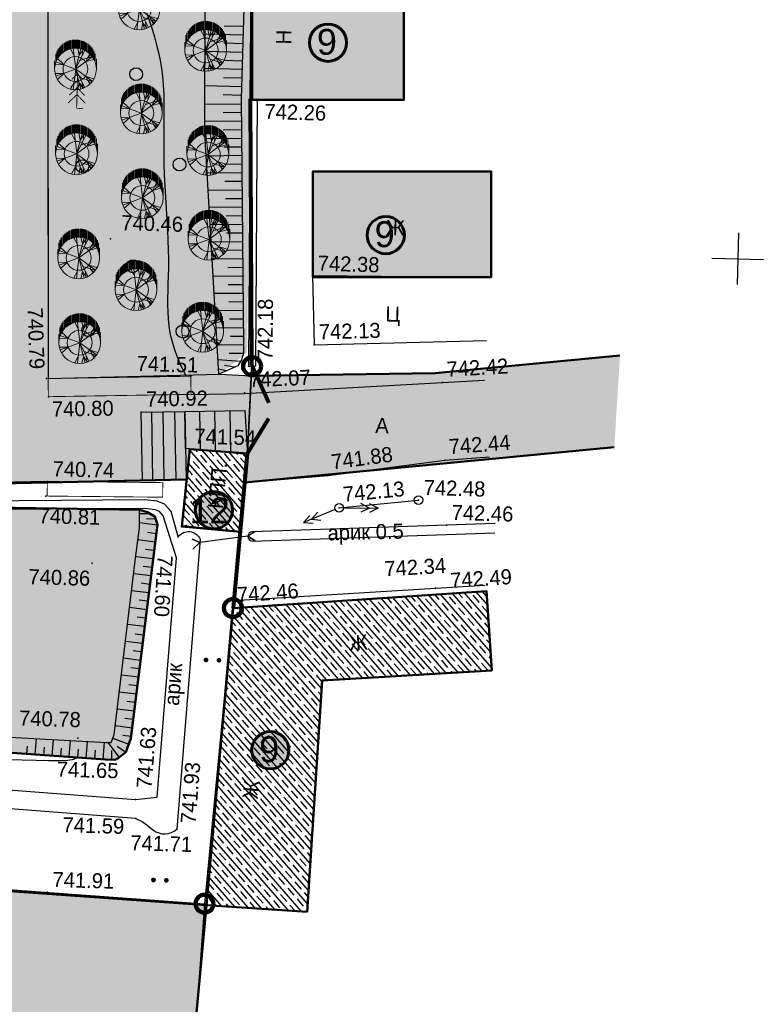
# Model space of a CAD drawing. Header units: millimetres. Extents: x -257011 to 237647566, y 2784933 to 6706507.
# Tile 206 of 256: x 9674464 to 9717655, y 5187002 to 5244118. Entities that reach past the tile are written whole.
import ezdxf

# ---------------------------------------------------------------- set-up
doc = ezdxf.new("R2010")
doc.units = ezdxf.units.MM
doc.header["$LTSCALE"] = 1000
doc.header["$PDMODE"] = 32
doc.header["$PDSIZE"] = 0.3
for name, pattern in [('Д_ТРОТ_ТРУБА', [3, 1.5, -1.5]), ('ДОРОГИ_СТРОЯЩ', [9, 8, -1]), ('ОТКОС_НИЗ', [1.2, 0.2, -1])]:
    doc.linetypes.add(name, pattern=pattern)
for name, color, linetype in [('(001) Сетка', 92, 'Continuous'), ('(002) Рамка', 7, 'Continuous'), ('(004) Точки рельефа', 7, 'Continuous'), ('(007) Здания', 7, 'Continuous'), ('(022) Возд. Линии', 7, 'Continuous'), ('(025) Дорога', 7, 'Continuous'), ('(027) Гидрография', 7, 'Continuous'), ('(028) Гидротехн.', 7, 'Continuous'), ('(031) Горизонтали', 42, 'Continuous'), ('(035) Откосы', 7, 'Continuous'), ('(036) Растительность', 7, 'Continuous'), ('(038) Деревья', 7, 'Continuous'), ('(040) Ограда', 7, 'Continuous'), ('TREE', 74, 'Continuous')]:
    doc.layers.add(name, color=color, linetype=linetype)
doc.layers.add('.', color=7, linetype='Continuous', lineweight=15)
doc.layers.add('Ф А С А Д', color=250, linetype='Continuous', lineweight=15)
doc.styles.add('ATTR', font='romans.shx', dxfattribs={"width": 0.8, "height": 0.470416})
doc.styles.add('BM-431', font='txt')
doc.styles.add('D-431', font='txt', dxfattribs={"width": 2})
doc.styles.add('P-131', font='txt')
doc.styles.add('Roman', font='romans')
doc.styles.get("Standard").update_dxf_attribs({"font": 'ARIALN.TTF'})
doc.linetypes.add('FENCELINE2', pattern='A,6.35,-2.54,[132,ltypeshp.shx,S=2.54,R=0,X=-2.54,Y=0],-2.54,25.4', length=36.83)
doc.linetypes.add('KANALIS_K', pattern='A,1,["<",Standard,S=1.8,R=0,X=-0.9,Y=-0.9],3,-1,["К",Standard,S=1.8,R=0,X=-0.9,Y=-0.9],-1,10', length=16)
doc.linetypes.add('ОГРАДА_БЕТ', pattern='A,4,["|",Standard,S=0.8,R=0,X=0,Y=-0.8],4', length=8)
doc.linetypes.add('ОГРАДА_М_1М', pattern='A,2.5,["о",Standard,S=1,R=0,X=0,Y=-0.35],0.5,["0",Standard,S=0.5,R=0,X=-0.3,Y=-0.25],2.5', length=5.5)
pattern_1 = [(95, (-678705.02, -429468.37), (-275.171012, 230.8958947), [127, -381]), (185, (-678647.3, -429399.58), (-230.8958947, -275.171012), [127, -381])]
pattern_2 = [(311, (-678705, -429468.37), (415.09027, 360.832466), []), (311, (-678732.07, -429855.2), (415.09027, 360.832466), [550, -275])]

# ---------------------------------------------------------------- blocks, each defined once
blk = doc.blocks.new('strela1')
at = {"layer": '(022) Возд. Линии'}
for p, q in [((-2, 0), (-1.5, 0.25)), ((0, 0), (-2, 0)), ((-2, 0), (-1.5, -0.25)), ((-1.5, 0), (-1, 0.25)), ((-1.5, 0), (-1, -0.25))]:
    blk.add_line(p, q, dxfattribs=at)
blk = doc.blocks.new('strela2')
at = {"layer": '(022) Возд. Линии'}
for p, q in [((0, 0), (2, 0)), ((1.5, 0), (1, 0.25)), ((1.5, 0), (1, -0.25)), ((2, 0), (1.5, 0.25)), ((2, 0), (1.5, -0.25))]:
    blk.add_line(p, q, dxfattribs=at)
blk = doc.blocks.new('*U1757')
at = {"layer": '(022) Возд. Линии'}
for name, p, rotation in [('strela1', (-0.23, -0.103), 24.07936949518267), ('strela2', (0.25, 0.005), 1.111969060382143)]:
    blk.add_blockref(name, p, dxfattribs=dict(at, rotation=rotation))
blk = doc.blocks.new('STOLB')
at = {"layer": '(022) Возд. Линии'}
blk.add_circle((0, 0), 0.25, dxfattribs=at)
blk = doc.blocks.new('d')
at = {"layer": '(038) Деревья', "color": 30}
blk.add_ellipse((0, 0), major_axis=(0.265, 0.265), ratio=1, start_param=5.497787, end_param=11.780972, dxfattribs=at)
blk = doc.blocks.new('ell')
at = {"const_width": 0.05}
for points in [[(0, 2), (-0.329, 1.671)], [(0, 0), (0, 2)], [(0, 2), (0.329, 1.671)], [(0, 1.2), (-0.443, 0.757)], [(0, 1.6), (-0.386, 1.214)], [(0, 1.6), (0.386, 1.214)], [(0, 1.2), (0.443, 0.757)], [(0, 0.8), (-0.5, 0.3)], [(0, 0.8), (0.5, 0.3)], [(0, 0), (0.375, 0)]]:
    blk.add_lwpolyline(points, dxfattribs=at)
blk = doc.blocks.new('*X70')
at = {"color": 0}
for p, q in [((1.8, 2.04), (2.2, 2.04)), ((1.8, 2.03), (2.2, 2.03)), ((1.8, 2.02), (2.2, 2.02)), ((1.8, 2.01), (2.2, 2.01)), ((1.8, 2), (2.2, 2)), ((1.8, 1.99), (2.2, 1.99)), ((1.8, 1.98), (2.2, 1.98)), ((1.8, 1.97), (2.2, 1.97)), ((1.8, 1.96), (2.2, 1.96)), ((1.81, 2.07), (2.19, 2.07)), ((1.81, 2.06), (2.19, 2.06)), ((1.81, 2.05), (2.19, 2.05)), ((1.81, 1.95), (2.19, 1.95)), ((1.81, 1.94), (2.19, 1.94)), ((1.81, 1.93), (2.19, 1.93)), ((1.82, 2.09), (2.18, 2.09)), ((1.82, 2.08), (2.18, 2.08)), ((1.82, 1.92), (2.18, 1.92)), ((1.82, 1.91), (2.18, 1.91)), ((1.83, 2.11), (2.17, 2.11)), ((1.83, 2.1), (2.17, 2.1)), ((1.83, 1.9), (2.17, 1.9)), ((1.83, 1.89), (2.17, 1.89)), ((1.84, 2.12), (2.16, 2.12)), ((1.84, 1.88), (2.16, 1.88)), ((1.85, 2.13), (2.15, 2.13)), ((1.85, 1.87), (2.15, 1.87)), ((1.86, 2.14), (2.14, 2.14)), ((1.86, 1.86), (2.14, 1.86)), ((1.87, 2.15), (2.13, 2.15)), ((1.87, 1.85), (2.13, 1.85)), ((1.88, 2.16), (2.12, 2.16)), ((1.88, 1.84), (2.12, 1.84)), ((1.9, 2.17), (2.11, 2.17)), ((1.9, 1.83), (2.11, 1.83)), ((1.91, 2.18), (2.09, 2.18)), ((1.91, 1.82), (2.09, 1.82)), ((1.94, 2.19), (2.06, 2.19)), ((1.94, 1.81), (2.06, 1.81))]:
    blk.add_line(p, q, dxfattribs=at)
blk = doc.blocks.new('I04100')
blk.add_circle((0, 0), 0.2)
blk.add_blockref('*X70', (-2, -2))
blk = doc.blocks.new('Setka')
at = {"layer": '(001) Сетка'}
for p, q in [((0, 1.5), (0, -1.5)), ((-1.5, 0), (1.5, 0))]:
    blk.add_line(p, q, dxfattribs=at)
blk = doc.blocks.new('kjvklglhl')
at = {"layer": '(004) Точки рельефа'}
for p in [(411.313, 483.272), (403.419, 474.946), (415.187, 473.122), (415.404, 469.123), (411.633, 467.784), (399.939, 466.739), (408.294, 467.109), (422.893, 467.155), (411.44, 466.227), (400.071, 465.691), (405.485, 464.947), (408.313, 462.891), (423.162, 462.664), (416.424, 461.569), (400.149, 460.773), (400.094, 459.925), (421.696, 460.289), (417.119, 459.723), (423.358, 458.887), (407.83, 457.775), (406.386, 456.381), (402.873, 456.113), (422.83, 455.227), (423.459, 454.908), (411.116, 453.737), (402.328, 445.929), (403.975, 444.742), (405.772, 442.479), (405.824, 441.382), (406.837, 440.746), (408.23, 440.831), (400.813, 436.952)]:
    blk.add_point(p, dxfattribs=at)
at = {"layer": '(007) Здания'}
for points in [[(415.188, 483.351), (411.288, 483.278), (411.163, 489.871), (415.064, 489.945)], [(411.288, 483.278), (411.633, 467.784)], [(425.143, 473.31), (415.187, 473.122), (415.079, 478.856)], [(411.633, 467.784), (412.033, 467.793)], [(425.787, 455.129), (423.459, 454.908), (411.116, 453.737), (409.95, 436.545)], [(387.999, 432.418), (388.225, 437.512), (409.95, 436.545), (409.724, 431.45)]]:
    blk.add_lwpolyline(points, dxfattribs=at)
blk.add_lwpolyline([(411.419, 458.209), (411.721, 462.66), (408.313, 462.891), (408.011, 458.44)], close=True, dxfattribs=at)
at = {"layer": '(022) Возд. Линии'}
blk.add_lwpolyline([(417.119, 459.723), (421.696, 460.289)], dxfattribs=at)
at = {"layer": '(025) Дорога', "linetype": 'Д_ТРОТ_ТРУБА', "flags": 128}
for points in [[(306.476, 535.529), (305.9, 533.631), (321.717, 532.149), (330.387, 530.721), (388.476, 532.88), (398.347, 532.707), (398.669, 520.315), (401.552, 520.184), (401.938, 500.043), (399.056, 499.965), (400.025, 466.742)], [(415.187, 473.122), (415.404, 469.123), (425.38, 469.664)], [(408.34, 466.058), (411.44, 466.195), (422.893, 467.155), (425.324, 467.359)], [(411.611, 461.036), (416.424, 461.569), (423.162, 462.664), (425.737, 462.93)], [(400.149, 460.773), (359.915, 458.878), (359.729, 458.16), (360.008, 446.807), (361.679, 446.715), (361.928, 444.097), (364.287, 444.097), (364.441, 439.128)], [(411.146, 454.172), (422.83, 455.227), (425.7, 455.471)]]:
    blk.add_lwpolyline(points, dxfattribs=at)
at = {"layer": '(025) Дорога', "linetype": 'Д_ТРОТ_ТРУБА', "ltscale": 1000, "const_width": 0.05, "flags": 128}
for points in [[(408.294, 467.109), (400.025, 466.742), (400.071, 465.691), (408.34, 466.058)], [(406.861, 460.047), (400.165, 459.927), (400.149, 460.773), (406.846, 460.894)]]:
    blk.add_lwpolyline(points, close=True, dxfattribs=at)
at = {"layer": '(025) Дорога', "linetype": 'Д_ТРОТ_ТРУБА', "ltscale": 10000, "flags": 128}
for points in [[(405.485, 464.947), (408.016, 465.059), (408.192, 461.1), (405.66, 460.988)], [(408.112, 462.903), (408.016, 465.059), (411.484, 465.213), (411.721, 462.66)]]:
    blk.add_lwpolyline(points, close=True, dxfattribs=at)
for points in [[(406.073, 464.973), (406.248, 461.014)], [(406.926, 461.044), (406.751, 465.003)], [(407.609, 461.074), (407.434, 465.034)], [(408.977, 462.844), (408.878, 465.097)], [(409.854, 462.786), (409.75, 465.136)], [(410.752, 462.725), (410.644, 465.176)]]:
    blk.add_lwpolyline(points, dxfattribs=at)
at = {"layer": '(027) Гидрография', "color": 3, "flags": 128}
for points in [[(407.83, 457.775), (407.37, 459.235), (406.977, 459.649), (406.551, 459.806), (405.84, 459.865), (381.418, 458.996, 0.965055), (381.418, 458.5, 0)], [(426.189, 459.062), (412.127, 458.193, 0.940122), (412.127, 457.65), (426.177, 458.533)], [(407.83, 457.775, -0.59103), (409.102, 457.67), (408.23, 440.831), (408.23, 440.831)], [(405.824, 441.382), (383.641, 442.453, -0.95289), (383.641, 443.539), (405.772, 442.479), (407.03, 442.652)], [(405.824, 441.382), (406.205, 441.218), (406.499, 441.003), (406.837, 440.746, 0.372114), (408.23, 440.831, 2.454645)]]:
    blk.add_lwpolyline(points, format="xyb", dxfattribs=at)
for points in [[(407.759, 456.557), (406.928, 458.975), (406.695, 459.22), (406.441, 459.313), (405.828, 459.365), (381.418, 458.5)], [(407.03, 442.659), (407.759, 456.557)]]:
    blk.add_lwpolyline(points, dxfattribs=at)
at = {"layer": '(028) Гидротехн.', "linetype": 'Д_ТРОТ_ТРУБА', "flags": 128}
blk.add_lwpolyline([(412.304, 458.204), (411.871, 457.922), (412.305, 457.661), (411.871, 457.922), (409.092, 457.489), (408.633, 457.655), (409.092, 457.489), (408.702, 457.091)], dxfattribs=at)
at = {"layer": '(031) Горизонтали', "flags": 128}
for points in [[(405.146, 488.093), (405.32, 487.629), (405.481, 487.173), (405.631, 486.722), (405.767, 486.274), (405.889, 485.825), (405.996, 485.371), (406.088, 484.908), (406.164, 484.434), (406.223, 483.943), (406.265, 483.434), (406.293, 482.906), (406.312, 482.36), (406.325, 481.797), (406.335, 481.217), (406.347, 480.62), (406.365, 480.009), (406.392, 479.382), (406.431, 478.742), (406.48, 478.094), (406.535, 477.444), (406.593, 476.799), (406.651, 476.165), (406.704, 475.548), (406.75, 474.955), (406.786, 474.392), (406.808, 473.863), (406.819, 473.366), (406.823, 472.896), (406.823, 472.448), (406.823, 472.02), (406.825, 471.605), (406.834, 471.2), (406.853, 470.799), (406.886, 470.399), (406.939, 469.994), (407.018, 469.577), (407.129, 469.141), (407.28, 468.682), (407.476, 468.192), (407.724, 467.666), (408.03, 467.097)], [(398.271, 444.577), (399.142, 444.584), (399.95, 444.589), (400.673, 444.598), (401.293, 444.617), (401.788, 444.652), (402.137, 444.711), (402.32, 444.798)]]:
    blk.add_lwpolyline(points, dxfattribs=at)
at = {"layer": '(035) Откосы'}
for p, q in [((410.77, 487.467), (409.662, 487.468)), ((410.77, 486.968), (408.567, 486.969)), ((410.77, 486.469), (409.675, 486.47)), ((410.769, 485.97), (408.594, 485.971)), ((410.769, 484.971), (408.62, 484.973)), ((410.769, 485.471), (409.688, 485.471)), ((410.769, 484.472), (409.701, 484.473)), ((410.768, 483.973), (408.647, 483.974)), ((410.768, 483.474), (409.714, 483.475)), ((410.779, 482.975), (408.675, 482.895)), ((410.798, 482.476), (409.743, 482.436)), ((410.817, 481.977), (408.702, 481.897)), ((410.855, 480.98), (408.748, 480.9)), ((410.836, 481.479), (409.775, 481.438)), ((410.874, 480.481), (409.832, 480.441)), ((410.893, 479.982), (408.833, 479.904)), ((410.912, 479.483), (409.894, 479.445)), ((410.931, 478.985), (408.918, 478.908)), ((410.95, 478.486), (409.955, 478.448)), ((410.968, 477.987), (409.003, 477.912)), ((410.987, 477.488), (410.016, 477.451)), ((411.006, 476.989), (409.088, 476.916)), ((411.025, 476.49), (410.078, 476.455)), ((411.044, 475.992), (409.173, 475.921)), ((411.063, 475.493), (410.139, 475.458)), ((411.082, 474.994), (409.258, 474.925)), ((411.101, 474.495), (410.201, 474.461)), ((411.12, 473.996), (409.343, 473.929)), ((411.139, 473.498), (410.262, 473.464)), ((411.158, 472.999), (409.428, 472.933)), ((411.177, 472.5), (410.323, 472.468)), ((411.196, 472.001), (409.513, 471.937)), ((411.215, 471.502), (410.385, 471.471)), ((411.234, 471.004), (409.598, 470.941)), ((411.253, 470.505), (410.446, 470.474)), ((411.271, 470.006), (409.682, 469.946)), ((411.29, 469.507), (410.508, 469.477)), ((411.309, 469.008), (409.767, 468.95)), ((411.306, 468.51), (410.476, 468.494)), ((411.147, 468.04), (409.839, 468.107)), ((410.81, 467.701), (410.241, 467.793)), ((410.361, 467.485), (409.885, 467.572)), ((405.554, 459.075), (406.151, 459.08)), ((405.965, 458.778), (406.483, 458.789)), ((405.566, 458.54), (406.597, 458.434)), ((405.501, 457.554), (406.496, 457.452)), ((406.049, 457.994), (406.547, 457.943)), ((405.948, 457.012), (406.445, 456.96)), ((405.4, 456.572), (406.395, 456.469)), ((405.85, 456.024), (406.348, 455.977)), ((405.307, 455.578), (406.302, 455.486)), ((405.759, 455.04), (406.257, 454.994)), ((405.215, 454.595), (406.211, 454.502)), ((405.124, 453.611), (406.119, 453.519)), ((405.667, 454.057), (406.165, 454.011)), ((405.576, 453.073), (406.074, 453.027)), ((405.032, 452.628), (406.028, 452.535)), ((405.484, 452.09), (405.982, 452.044)), ((404.941, 451.645), (405.936, 451.552)), ((404.849, 450.661), (405.845, 450.568)), ((405.393, 451.107), (405.891, 451.06)), ((405.301, 450.123), (405.799, 450.077)), ((404.758, 449.678), (405.753, 449.585)), ((405.21, 449.14), (405.708, 449.093)), ((404.666, 448.694), (405.662, 448.602)), ((405.118, 448.156), (405.616, 448.11)), ((404.575, 447.711), (405.57, 447.618)), ((404.483, 446.727), (405.479, 446.635)), ((405.027, 447.173), (405.525, 447.126)), ((404.939, 446.189), (405.433, 446.143)), ((399.917, 445.843), (399.877, 444.92)), ((400.905, 445.819), (400.864, 444.877)), ((401.892, 445.794), (401.851, 444.834)), ((402.88, 445.77), (402.837, 444.792)), ((403.867, 445.745), (403.824, 444.749)), ((404.088, 445.742), (404.774, 444.884)), ((404.361, 445.992), (405.307, 445.668)), ((404.634, 445.544), (405.147, 445.201)), ((399.403, 445.398), (399.384, 444.942)), ((400.391, 445.365), (400.37, 444.899)), ((401.378, 445.331), (401.357, 444.856)), ((402.365, 445.297), (402.344, 444.813)), ((403.352, 445.264), (403.331, 444.77)), ((404.318, 445.271), (404.318, 444.742))]:
    blk.add_line(p, q, dxfattribs=at)
at = {"layer": '(035) Откосы', "linetype": 'ОТКОС_НИЗ'}
for points in [[(409.911, 467.269), (408.719, 481.243), (408.377, 494.146), (408.959, 515.7), (408.265, 535.49)], [(381.455, 446.3), (403.997, 445.742), (404.246, 445.742), (404.287, 445.775), (404.435, 446.209), (405.39, 456.479), (405.572, 458.244), (405.549, 459.287)]]:
    blk.add_lwpolyline(points, dxfattribs=at)
at = {"layer": '(035) Откосы'}
for points in [[(410.611, 535.387), (410.611, 510.879), (410.772, 489.864), (410.768, 483.268), (411.311, 468.967), (411.311, 468.528), (411.205, 468.139), (411.005, 467.795), (409.911, 467.269)], [(381.455, 446.3), (381.53, 446.007), (381.751, 445.803), (382.031, 445.695), (403.975, 444.742), (404.513, 444.742), (404.714, 444.836), (405.139, 445.176), (405.42, 445.998), (406.386, 456.381), (406.6, 458.462), (406.438, 458.918), (406.006, 459.162), (405.549, 459.287)]]:
    blk.add_lwpolyline(points, dxfattribs=at)
at = {"layer": '(040) Ограда', "linetype": 'ОГРАДА_БЕТ', "ltscale": 0.5, "flags": 128}
blk.add_lwpolyline([(411.688, 483.286), (412.033, 467.793)], dxfattribs=at)
at = {"layer": '(040) Ограда', "linetype": 'ОГРАДА_М_1М', "ltscale": 0.5, "flags": 128}
blk.add_lwpolyline([(411.116, 453.737), (411.419, 458.209)], dxfattribs=at)
at = {"layer": '(001) Сетка'}
blk.add_blockref('Setka', (439.817, 474.81), dxfattribs=at)
at = {"layer": '(022) Возд. Линии'}
for name, p in [('STOLB', (421.696, 460.289)), ('*U1757', (417.119, 459.723)), ('STOLB', (417.119, 459.723))]:
    blk.add_blockref(name, p, dxfattribs=at)
at = {"layer": '(036) Растительность', "linetype": 'Continuous', "xscale": 0.5, "yscale": 0.5, "zscale": 0.5}
for p in [(409.639, 450.692), (410.389, 450.692), (406.953, 437.846), (407.703, 437.846)]:
    blk.add_blockref('I04100', p, dxfattribs=at)
at = {"layer": '(038) Деревья', "linetype": 'Continuous'}
blk.add_blockref('ell', (401.24, 482.457), dxfattribs=at)
at = {"layer": '(038) Деревья', "color": 30, "linetype": 'Continuous'}
for p in [(404.636, 484.536), (401.663, 479.114), (407.298, 479.367), (404.753, 473.394), (407.74, 469.693), (402.283, 469.613)]:
    blk.add_blockref('d', p, dxfattribs=at)
at = {"layer": '(004) Точки рельефа', "style": 'D-431'}
for s, p in [('742.26', (412.136, 482.146)), ('740.46', (404.019, 475.466)), ('742.38', (415.474, 473.437)), ('741.51', (405.136, 467.33)), ('741.54', (408.601, 463.206)), ('740.74', (400.437, 461.088)), ('742.48', (421.983, 460.604)), ('742.46', (423.645, 459.202)), ('740.81', (399.702, 458.341)), ('740.86', (399.214, 454.789)), ('740.78', (398.9, 446.575)), ('741.65', (401.166, 443.672)), ('741.59', (401.592, 440.458)), ('741.71', (405.555, 439.523)), ('741.91', (401.1, 437.267))]:
    blk.add_text(s, height=0.875, dxfattribs=at).set_placement(p)
for s, rotation, p in [('742.18', 91.2777, (413.015, 468.162)), ('740.79', 273.4463, (398.722, 470.815)), ('742.13', 3.1056, (415.674, 469.453)), ('742.42', 4.7947, (423.153, 467.493)), ('742.07', 4.024, (411.705, 466.562)), ('740.92', 2.5357, (405.758, 465.275)), ('740.80', 2.5357, (400.317, 464.542)), ('742.44', 5.887, (423.415, 463.007)), ('741.88', 9.2304, (416.657, 461.926)), ('742.13', 7.0463, (417.366, 460.071)), ('742.34', 4.747, (419.872, 455.821)), ('741.60', 268.0011, (406.673, 456.696)), ('742.49', 5.421, (423.715, 455.249)), ('742.46', 5.421, (411.373, 454.077)), ('741.63', 86.9983, (406.687, 443.118)), ('741.93', 87.0354, (409.298, 441.14))]:
    blk.add_text(s, height=0.875, rotation=rotation, dxfattribs=at).set_placement(p)
at = {"layer": '(007) Здания', "color": 0, "linetype": 'Continuous', "style": 'P-131'}
for s, rotation, p in [('Н', 91.0815, (413.582, 486.506)), ('КПП.', 86.1205, (410.374, 459.438))]:
    blk.add_text(s, height=0.88, rotation=rotation, dxfattribs=at).set_placement(p)
at = {"layer": '(007) Здания', "color": 0, "style": 'P-131'}
blk.add_text('Ж', height=0.88, dxfattribs=at).set_placement((419.371, 475.607))
for rotation, p in [(5.421, (417.942, 451.451)), (86.1205, (412.852, 442.673))]:
    blk.add_text('Ж', height=0.88, rotation=rotation, dxfattribs=at).set_placement(p)
at = {"layer": '(025) Дорога', "linetype": 'ДОРОГИ_СТРОЯЩ', "style": 'BM-431'}
for s, p in [('Ц', (419.478, 470.606)), ('A', (419.077, 464.123))]:
    blk.add_text(s, height=0.875, dxfattribs=at).set_placement(p)
at = {"layer": '(027) Гидрография', "color": 0, "style": 'D-431'}
for s, rotation, p in [('арик 0.5', 3.0421, (416.503, 457.808)), ('арик', 87.0354, (408.146, 447.959))]:
    blk.add_text(s, height=0.875, rotation=rotation, dxfattribs=at).set_placement(p)
blk = doc.blocks.new('dhdyfh')
at = {"layer": 'TREE', "color": 92, "lineweight": 20}
for p, q in [((10253793, 5665998), (10253793, 5666487)), ((10253854, 5666529), (10253854, 5666039)), ((10253914, 5666083), (10253914, 5666567)), ((10253975, 5666109), (10253975, 5666601)), ((10254035, 5666629), (10254035, 5666140)), ((10254096, 5666652), (10254096, 5666163)), ((10254156, 5666184), (10254156, 5666675)), ((10254217, 5666691), (10254217, 5666204)), ((10254277, 5666217), (10254277, 5666705)), ((10254338, 5666714), (10254338, 5666227)), ((10254398, 5666235), (10254398, 5666724)), ((10254459, 5666724), (10254459, 5666238)), ((10254519, 5666243), (10254519, 5666724)), ((10254580, 5666724), (10254580, 5666240)), ((10254640, 5666233), (10254640, 5666724)), ((10254701, 5666717), (10254701, 5666227)), ((10254761, 5666215), (10254761, 5666706)), ((10254822, 5666693), (10254822, 5666199)), ((10254882, 5666186), (10254882, 5666674)), ((10254943, 5666652), (10254943, 5666166)), ((10255003, 5666140), (10255003, 5666629)), ((10255064, 5666601), (10255064, 5666114)), ((10255125, 5666081), (10255125, 5666565)), ((10255185, 5666529), (10255185, 5666042)), ((10255246, 5665998), (10255246, 5666487)), ((10253370, 5665419), (10253370, 5665908)), ((10253430, 5665555), (10253430, 5666052)), ((10253491, 5665666), (10253491, 5666158)), ((10253551, 5665761), (10253551, 5666240)), ((10253612, 5665831), (10253612, 5666323)), ((10253672, 5665895), (10253672, 5666384)), ((10253733, 5665949), (10253733, 5666439)), ((10254443, 5665800), (10254236, 5666193)), ((10254532, 5665031), (10254393, 5666223)), ((10254522, 5665028), (10254837, 5666198)), ((10254522, 5665031), (10255054, 5666100)), ((10254739, 5665821), (10254650, 5666236)), ((10254739, 5665828), (10254966, 5666152)), ((10254897, 5665793), (10254946, 5666154)), ((10255123, 5665467), (10255340, 5665898)), ((10255306, 5666441), (10255306, 5665949)), ((10255367, 5665893), (10255367, 5666384)), ((10255427, 5666323), (10255427, 5665828)), ((10255488, 5665756), (10255488, 5666256)), ((10255548, 5666158), (10255548, 5665664)), ((10255609, 5665574), (10255609, 5666055)), ((10255669, 5665911), (10255669, 5665409)), ((10253309, 5665030), (10253309, 5665514)), ((10254519, 5665030), (10253387, 5665451)), ((10253851, 5665290), (10253466, 5665636)), ((10254522, 5665028), (10255488, 5665736)), ((10254778, 5665531), (10255478, 5665762)), ((10255133, 5665459), (10255577, 5665590)), ((10255212, 5665677), (10255390, 5665854)), ((10255730, 5665030), (10255730, 5665615)), ((10253851, 5665282), (10253348, 5665297))]:
    blk.add_line(p, q, dxfattribs=at)
at = {"layer": 'TREE', "color": 30, "lineweight": 20, "true_color": 0xf8991e}
for p, q in [((10253851, 5664777), (10253348, 5664762)), ((10254519, 5665030), (10253387, 5664608)), ((10253851, 5664769), (10253466, 5664423)), ((10254532, 5665028), (10254393, 5663836)), ((10254522, 5665031), (10254837, 5663861)), ((10254522, 5665031), (10255488, 5664323)), ((10254522, 5665028), (10255054, 5663959)), ((10254443, 5664259), (10254236, 5663866)), ((10254739, 5664238), (10254650, 5663823)), ((10254739, 5664231), (10254966, 5663908)), ((10254778, 5664528), (10255478, 5664297)), ((10254897, 5664266), (10254946, 5663905)), ((10255123, 5664592), (10255340, 5664161)), ((10255133, 5664600), (10255577, 5664469)), ((10255212, 5664382), (10255390, 5664205))]:
    blk.add_line(p, q, dxfattribs=at)
blk.add_circle((10254519, 5665030), 1210, dxfattribs=at)
at = {"layer": 'TREE', "color": 92, "lineweight": 20}
blk.add_circle((10254519, 5665030), 720, dxfattribs=at)
at = {"layer": 'TREE', "color": 30, "lineweight": 20, "true_color": 0xf8991e, "style": 'ATTR', "width": 0.8, "flags": 9}
for p in [(10254522, 5665031), (10254522, 5665028)]:
    blk.add_attdef('ESTCODE', p, '', height=14.1, rotation=90, dxfattribs=at)

msp = doc.modelspace()

# ---------------------------------------------------------------- hatches: boundary and pattern name
at = {"layer": '.', "lineweight": 50, "ltscale": 1000, "transparency": 33554687}
h = msp.add_hatch(color=256, dxfattribs=at)
h.dxf.hatch_style = 1
h.set_gradient(color1=(132, 132, 132), color2=(132, 132, 132), tint=1)
edge = h.paths.add_edge_path()
edge.add_line((9614518.103, 5220407.563), (9650480.992, 5221183.821))
edge.add_line((9650480.992, 5221183.821), (9650480.992, 5223096.404))
edge.add_line((9650480.992, 5223096.404), (9666623.453, 5223096.404))
edge.add_line((9666623.453, 5223096.404), (9666623.453, 5222379.821))
edge.add_line((9666623.453, 5222379.821), (9669249.819, 5222379.821))
edge.add_line((9669249.819, 5222379.821), (9669249.819, 5259730.068))
edge.add_line((9669249.819, 5259730.068), (9668434.426, 5259745.338))
edge.add_line((9668434.426, 5259745.338), (9668460.115, 5273507.287))
edge.add_line((9668460.115, 5273507.287), (9669300.179, 5273507.287))
edge.add_line((9669300.179, 5273507.287), (9669300.179, 5285865.858))
edge.add_line((9669300.179, 5285865.858), (9613635.819, 5285865.858))
edge.add_arc((9613699.176, 5284464.567), 1402.722, 92.5888027, 177.7762916)
edge.add_line((9612297.511, 5284518.994), (9612297.511, 5289977.113))
edge.add_line((9612297.511, 5289977.113), (9676205.922, 5289322.845))
edge.add_line((9676205.922, 5289322.845), (9676205.922, 5276774.216))
edge.add_line((9676205.922, 5276774.216), (9678980.741, 5276774.216))
edge.add_line((9678980.741, 5276774.216), (9678959.726, 5256565.82))
edge.add_line((9678959.726, 5256565.82), (9676075.667, 5256562.804))
edge.add_line((9676075.667, 5256562.804), (9676110.453, 5223301.389))
edge.add_line((9676110.453, 5223301.389), (9686070.166, 5223551.647))
edge.add_line((9686070.166, 5223551.647), (9687896.299, 5223463.38))
edge.add_line((9687896.299, 5223463.38), (9687853.936, 5222586.932))
edge.add_line((9687853.936, 5222586.932), (9687677.917, 5218945.313))
edge.add_line((9687677.917, 5218945.313), (9684334.318, 5219212.267))
edge.add_line((9684334.318, 5219212.267), (9684123.131, 5217441.221))
edge.add_line((9684123.131, 5217441.221), (9613968.971, 5215913.561))
edge.add_line((9613968.971, 5215913.561), (9612548.576, 5215152.415))
edge.add_line((9612548.576, 5215152.415), (9609786.644, 5211756.081))
edge.add_line((9609786.644, 5211756.081), (9607797.511, 5213142.351))
edge.add_line((9607797.511, 5213142.351), (9607797.511, 5261991.392))
edge.add_line((9607797.511, 5261991.392), (9612297.511, 5261991.392))
edge.add_line((9612297.511, 5261991.392), (9612297.511, 5222439.231))
edge.add_arc((9614395.269, 5222502.683), 2098.718, 181.732534, 273.3553239)
h = msp.add_hatch(color=256, dxfattribs=at)
h.dxf.hatch_style = 1
h.set_gradient(color1=(132, 132, 132), color2=(132, 132, 132), tint=1)
h.paths.add_polyline_path([(9687896.299, 5223463.38), (9687677.917, 5218945.313), (9687526.447, 5217276.051), (9708954.382, 5219319.418), (9709281.871, 5224630.299), (9698567.903, 5223608.615)])
at = {"linetype": 'KANALIS_K', "ltscale": 1000}
h = msp.add_hatch(dxfattribs=at)
h.set_pattern_fill('JIS_STN_1E', color=252, scale=550, angle=266, style=0)
h.set_pattern_definition(pattern_2)
h.paths.add_polyline_path([(9691471.939, 5229187.992), (9701812.684, 5229187.992), (9701812.684, 5235321.057), (9691471.939, 5235321.057)])
h.paths.add_polyline_path([(9687939.418, 5246092.224), (9696752.329, 5246092.224), (9696752.329, 5239468.243), (9687939.418, 5239468.243)])
h.paths.add_polyline_path([(9687987.534, 5246092.224), (9695531.305, 5246092.224), (9695531.305, 5257699.325), (9687987.534, 5257699.325)])
h.paths.add_polyline_path([(9688416.323, 5266789), (9693371.591, 5266789), (9693371.591, 5272355.988), (9688416.323, 5272355.988)])
h.paths.add_polyline_path([(9660594.431, 5293285.325), (9675598.847, 5292532.785), (9675860.676, 5298321.722), (9660867.045, 5298998.078)])
h.paths.add_polyline_path([(9606929.33, 5294420.193), (9611462.711, 5294420.193), (9611462.711, 5298274.516), (9606929.33, 5298274.516)])
at = {"lineweight": 50}
h = msp.add_hatch(color=1, dxfattribs=at)
h.set_gradient(color1=(255, 255, 255), one_color=1, tint=1)
h.paths.add_polyline_path([(9691265.2, 5242780.234, 1), (9693426.547, 5242780.234, 1)])
h = msp.add_hatch(color=1, dxfattribs=at)
h.set_gradient(color1=(255, 255, 255), one_color=1, tint=1)
h.paths.add_polyline_path([(9694617.515, 5231619.035, 1), (9696778.862, 5231619.035, 1)])
at = {"linetype": 'KANALIS_K', "ltscale": 1000}
h = msp.add_hatch(dxfattribs=at)
h.set_pattern_fill('JIS_STN_1E', color=252, scale=550, angle=266, style=0)
h.set_pattern_definition(pattern_2)
h.paths.add_polyline_path([(9684334.374, 5219212.798), (9683860.016, 5214717.682), (9687266.253, 5214408.598), (9687677.917, 5218945.313)])
at = {"lineweight": 50}
h = msp.add_hatch(color=1, dxfattribs=at)
h.set_gradient(color1=(255, 255, 255), one_color=1, tint=1)
h.paths.add_polyline_path([(9684649.876, 5215665.91, 1), (9686811.222, 5215665.91, 1)])
at = {"linetype": 'KANALIS_K', "ltscale": 1000}
h = msp.add_hatch(dxfattribs=at)
h.set_pattern_fill('JIS_STN_1E', color=252, scale=550, angle=266, style=0)
h.set_pattern_definition(pattern_2)
h.paths.add_polyline_path([(9686832.052, 5209989.061), (9685300.54, 5192745.574), (9691135.495, 5192369.599), (9691999.648, 5205780.864), (9701849.893, 5206368.012), (9701536.683, 5210968.4)])
at = {"lineweight": 50}
h = msp.add_hatch(color=1, dxfattribs=at)
h.set_gradient(color1=(255, 255, 255), one_color=1, tint=1)
h.paths.add_polyline_path([(9687918.374, 5201742.586, 1), (9690079.721, 5201742.586, 1)])
at = {"linetype": 'KANALIS_K', "ltscale": 1000}
h = msp.add_hatch(dxfattribs=at)
h.set_pattern_fill('JIS_STN_1E', color=252, scale=550, angle=266, style=0)
h.set_pattern_definition(pattern_2)
h.paths.add_polyline_path([(9638985.961, 5187710.861), (9619221.007, 5187895.21), (9618992.437, 5177616.452), (9639197.965, 5177167.138)])
h.paths.add_polyline_path([(9685300.54, 5192745.574), (9663579.079, 5194298.28), (9663044.099, 5186814.228), (9684597.115, 5185273.563)])
h.paths.add_polyline_path([(9663582.779, 5194999.165), (9655686.679, 5195605.522), (9654936.118, 5184282.028), (9662825.133, 5183751.015)])
at = {"layer": 'Ф А С А Д', "linetype": 'KANALIS_K', "ltscale": 1000}
h = msp.add_hatch(dxfattribs=at)
h.set_pattern_fill('CROSS', color=92, scale=40, angle=95)
h.set_pattern_definition(pattern_1)
h.paths.add_polyline_path([(9612297.511, 5283190.358), (9641316.423, 5283710.244), (9641316.423, 5275227.348), (9612297.511, 5275227.348)], flags=17)
h.paths.add_polyline_path([(9612297.511, 5259092.971), (9656155.686, 5259092.971), (9656155.686, 5248186.981), (9612297.511, 5248186.981)], flags=17)
h.paths.add_polyline_path([(9612297.511, 5260940.91), (9616034.625, 5260940.91), (9616034.625, 5264352.321), (9614166.486, 5264352.321), (9614166.486, 5267879.244), (9616034.625, 5267879.244), (9616034.625, 5273379.287), (9612297.511, 5273379.287)], flags=17)
h.paths.add_polyline_path([(9612297.511, 5234305.029), (9616034.625, 5234305.029), (9616034.625, 5239107.961), (9615054.298, 5239107.961), (9615054.298, 5242634.883), (9616034.625, 5242634.883), (9616034.625, 5246354.568), (9612297.511, 5246354.568)], flags=17)
edge = h.paths.add_edge_path()
edge.add_line((9614518.103, 5220407.563), (9650480.992, 5221183.821))
edge.add_line((9650480.992, 5221183.821), (9650480.992, 5232580.897))
edge.add_line((9650480.992, 5232580.897), (9612297.511, 5232580.897))
edge.add_line((9612297.511, 5232580.897), (9612297.511, 5222439.231))
edge.add_arc((9614395.269, 5222502.683), 2098.718, 181.732534, 273.3553239)
h.paths.add_polyline_path([(9666631.437, 5222379.821), (9669249.819, 5222379.821), (9669249.819, 5259730.068), (9666631.437, 5259730.068)])
edge = h.paths.add_edge_path()
edge.add_line((9570642.847, 5285014.339), (9541647.372, 5285014.85))
edge.add_line((9541647.372, 5285014.85), (9572024.487, 5294499.747))
edge.add_line((9572024.487, 5294499.747), (9578722.211, 5294892.608))
edge.add_line((9578722.211, 5294892.608), (9660594.431, 5293285.325))
edge.add_line((9660594.431, 5293285.325), (9676205.922, 5292502.338))
edge.add_line((9676205.922, 5292502.338), (9688549.257, 5291642.484))
edge.add_line((9688549.257, 5291642.484), (9687654.421, 5224805.126))
edge.add_line((9687654.421, 5224805.126), (9686070.166, 5223551.647))
edge.add_line((9686070.166, 5223551.647), (9676094.03, 5223301.74))
edge.add_line((9676094.03, 5223301.74), (9676094.03, 5256565.82))
edge.add_line((9676094.03, 5256565.82), (9678980.741, 5256565.82))
edge.add_line((9678980.741, 5256565.82), (9678980.741, 5276774.216))
edge.add_line((9678980.741, 5276774.216), (9676205.922, 5276774.216))
edge.add_line((9676205.922, 5276774.216), (9676205.922, 5289322.845))
edge.add_line((9676205.922, 5289322.845), (9612297.511, 5289977.113))
edge.add_line((9612297.511, 5289977.113), (9612297.511, 5293391.392))
edge.add_line((9612297.511, 5293391.392), (9572597.511, 5293391.392))
edge.add_line((9572597.511, 5293391.392), (9572597.511, 5286751.807))
edge.add_arc((9570642.847, 5286982.577), 1968.239, 270, 353.2667331, ccw=False)
h.paths.add_polyline_path([(9666247.006, 5273497.826), (9669300.179, 5273497.826), (9669300.179, 5285865.858), (9666247.006, 5285865.858)], flags=17)
h = msp.add_hatch(dxfattribs=at)
h.set_pattern_fill('CROSS', color=92, scale=40, angle=95)
h.set_pattern_definition(pattern_1)
h.paths.add_polyline_path([(9657293.528, 5216081.535), (9681423.363, 5215693.692), (9681876.337, 5215555.856), (9682300.96, 5215299.973), (9682450.716, 5214839.151), (9680920.212, 5202413.296), (9680625.727, 5201624.698), (9680182.031, 5201272.056), (9679978.549, 5201183.72), (9679441.356, 5201198.825), (9657532.011, 5202768.171), (9657255.17, 5202884.454), (9657040.081, 5203094.576), (9656454.637, 5205979.467), (9656744.677, 5210112.617)])

# ---------------------------------------------------------------- linework, layer by layer
at = {"layer": '(002) Рамка', "color": 0, "lineweight": 60, "ltscale": 1000}
for centre in [(9692345.874, 5242780.234), (9695698.189, 5231619.035), (9685730.549, 5215665.91, 0), (9688999.048, 5201742.586)]:
    msp.add_circle(centre, 1080.673, dxfattribs=at)
at = {"layer": '(022) Возд. Линии', "color": 6, "linetype": 'Continuous', "lineweight": 140}
for centre in [(9687943.884, 5224015.111), (9686832.052, 5209989.061), (9685183.45, 5192837.017)]:
    msp.add_circle(centre, 521.317, dxfattribs=at)
at = {"color": 5, "linetype": 'FENCELINE2', "lineweight": 80, "ltscale": 0.1}
for p, q in [((9687925.712, 5224071.88), (9688906.059, 5221893.691)), ((9687677.917, 5218945.313), (9688906.671, 5220981.315))]:
    msp.add_line(p, q, dxfattribs=at)
at = {"color": 1, "ltscale": 0.1, "const_width": 100}
msp.add_lwpolyline([(9688932.922, 5291724.137), (9660594.431, 5293285.325), (9611409.061, 5294325.459), (9606929.33, 5294420.193), (9578722.211, 5294892.608), (9572024.487, 5294499.747), (9537071.847, 5283586.196), (9554401.911, 5167509.464), (9585549.66, 5166763.603), (9613116.918, 5164523.245), (9614059.435, 5187943.352), (9638985.961, 5187710.861), (9646654.52, 5186114.156), (9647453.306, 5195694.426), (9655656.531, 5195150.687), (9655686.679, 5195605.522), (9663582.779, 5194999.165), (9663529.231, 5194301.843), (9685300.54, 5192745.574), (9687677.917, 5218945.313), (9687934.918, 5224262.353), (9687851.528, 5239527.476), (9688932.922, 5291724.137)], dxfattribs=at)
at = {"lineweight": 30, "ltscale": 1000}
msp.add_lwpolyline([(9612297.511, 5289977.113), (9676205.922, 5289322.845), (9676205.922, 5276774.216), (9678980.741, 5276774.216), (9678959.726, 5256565.82), (9676075.667, 5256562.804), (9676110.453, 5223301.389), (9686070.166, 5223551.647), (9687896.299, 5223463.38), (9687853.936, 5222586.932), (9687677.917, 5218945.313), (9684334.318, 5219212.267), (9684123.131, 5217441.221), (9613968.971, 5215913.561)], dxfattribs=at)
at = {"lineweight": 50, "ltscale": 1000}
for points in [[(9687939.418, 5246092.224), (9696752.329, 5246092.224), (9696752.329, 5239468.243), (9687939.418, 5239468.243)], [(9691471.939, 5229187.992), (9701812.684, 5229187.992), (9701812.684, 5235321.057), (9691471.939, 5235321.057)]]:
    msp.add_lwpolyline(points, close=True, dxfattribs=at)
at = {"color": 5, "linetype": 'FENCELINE2', "lineweight": 80, "ltscale": 0.1}
for points in [[(9687925.712, 5224071.88), (9687934.918, 5224262.353), (9687851.528, 5239527.476)], [(9686865.424, 5209991.284), (9687677.917, 5218945.313)]]:
    msp.add_lwpolyline(points, dxfattribs=at)
at = {"lineweight": 50, "ltscale": 1000}
for points in [[(9687896.299, 5223463.38), (9698567.903, 5223608.615), (9709281.871, 5224630.299)], [(9687526.447, 5217276.051), (9708954.382, 5219319.418)], [(9684334.374, 5219212.798), (9683860.016, 5214717.682), (9687266.253, 5214408.598), (9687677.917, 5218945.313), (9684334.374, 5219212.798)], [(9684123.131, 5217441.221), (9676030.689, 5217265.002), (9613968.971, 5215913.561), (9612548.576, 5215152.415), (9609786.644, 5211756.081)], [(9657293.528, 5216081.535), (9681423.363, 5215693.692), (9681876.337, 5215555.856), (9682300.96, 5215299.973), (9682450.716, 5214839.151), (9680920.212, 5202413.296), (9680625.727, 5201624.698), (9680182.031, 5201272.056), (9679978.549, 5201183.72), (9679441.356, 5201198.825), (9657532.011, 5202768.171), (9657255.17, 5202884.454), (9657040.081, 5203094.576), (9656454.637, 5205979.467), (9656744.677, 5210112.617), (9657293.528, 5216081.535)], [(9686832.052, 5209989.061), (9685300.54, 5192745.574), (9691135.495, 5192369.599), (9691999.648, 5205780.864), (9701849.893, 5206368.012), (9701536.683, 5210968.4), (9686832.052, 5209989.061)], [(9684597.115, 5185273.563), (9685300.54, 5192745.574), (9663529.231, 5194301.843), (9663582.779, 5194999.165), (9655686.679, 5195605.522), (9655656.531, 5195150.687), (9647453.306, 5195694.426), (9646654.52, 5186114.156), (9638985.961, 5187710.861), (9619221.007, 5187895.21), (9618992.437, 5177616.452), (9639197.965, 5177167.138), (9638985.961, 5187710.861)]]:
    msp.add_lwpolyline(points, dxfattribs=at)

# ---------------------------------------------------------------- block references
at = {"lineweight": 5, "xscale": 999.9999999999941, "yscale": 999.9999999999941, "zscale": 999.9999999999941, "rotation": 358.3893224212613}
msp.add_blockref('kjvklglhl', (9263124.728, 4767987.332), dxfattribs=at)
at = {"lineweight": 50}
for p in [(-573126.513, -420289.813), (-569264.157, -422696.555), (-576818.394, -423773.29), (-573003.002, -426328.267), (-576758.683, -428692.392), (-569140.646, -428735.009), (-572943.29, -431247.368), (-569080.935, -433654.111), (-576635.172, -434730.846), (-573307.975, -436577.481), (-569445.62, -438984.224), (-576575.46, -439649.948)]:
    msp.add_blockref('dhdyfh', p, dxfattribs=at)

# ---------------------------------------------------------------- texts
at = {"color": 250, "char_height": 1500, "width": 156685.73039, "attachment_point": 6, "style": 'Roman'}
for s, insert in [('\\pt64500;{\\fArial|b0|i0|c0|p34;9}', (9692865.778, 5242823.565, 0)), ('\\pt64500;{\\fArial|b0|i0|c0|p34;9}', (9696218.093, 5231662.366, 0)), ('\\pt64500;{\\fArial|b0|i0|c0|p34;12}', (9686648.003, 5215650.373)), ('\\pt64500;{\\fArial|b0|i0|c0|p34;9}', (9689518.952, 5201785.917, 0))]:
    msp.add_mtext(s, dxfattribs=dict(at, insert=insert))

doc.saveas('drawing.dxf')
